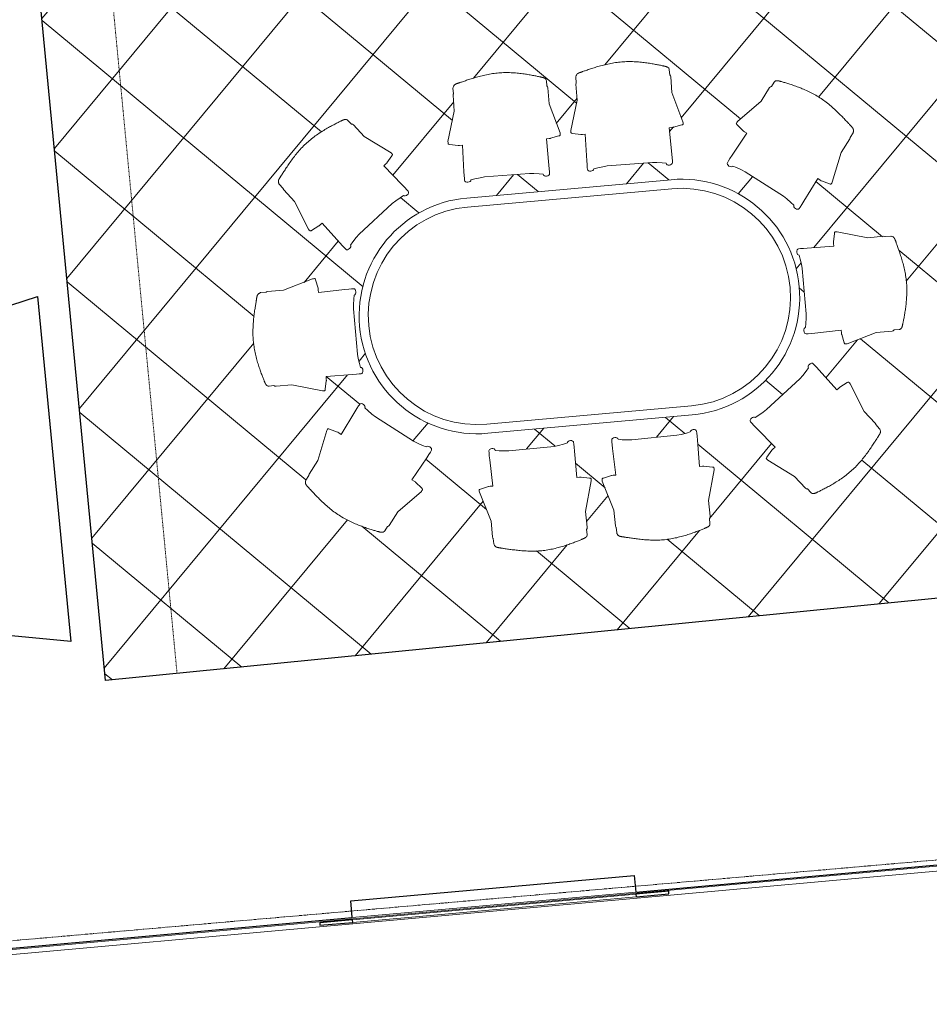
# Model space of a CAD drawing. Header units: millimetres. Extents: x 853417 to 929373, y -433185 to -369260.
# Tile 100 of 228: x 909918 to 914342, y -413394 to -408606. Entities that reach past the tile are written whole.
import ezdxf

# ---------------------------------------------------------------- set-up
doc = ezdxf.new("R2010")
doc.units = ezdxf.units.MM
doc.linetypes.add('Dash', pattern=[6.35, 3.175, -3.175])
doc.linetypes.add('Grid Line', pattern=[22.225, 12.7, -3.175, 3.175, -3.175])
for name, color, linetype, lineweight in [('I-FURN', 7, 'Continuous', 9), ('KOKO-FLOR', 7, 'Continuous', 9), ('KOKO-FLOR-HDLN', 7, 'Dash', 9), ('KOKO-FLOR-PATT', 7, 'Continuous', 9), ('KOKO-GRID', 7, 'Continuous', 9), ('KOKO-WALL', 7, 'Continuous', 9), ('KOKO_WALL', 7, 'Continuous', 9)]:
    doc.layers.add(name, color=color, linetype=linetype, lineweight=lineweight)

# ---------------------------------------------------------------- blocks, each defined once
blk = doc.blocks.new('Carl_6172 - Carl_6172-1583021-1 korrus_SA_kunstihanke plaan')
at = {"layer": 'I-FURN'}
for p, q in [((499, 574.3), (-499, 574.3)), ((-499, 530), (499, 530)), ((499, -530), (-499, -530)), ((-499, -574.3), (499, -574.3))]:
    blk.add_line(p, q, dxfattribs=at)
for centre, radius, start, end in [((-499, 0), 574.3, 90, 270), ((-499, 0), 530, 90, 270), ((499, 0), 574.3, 270, 90), ((499, 0), 530, 270, 90)]:
    blk.add_arc(centre, radius, start, end, dxfattribs=at)
blk = doc.blocks.new('highframe_417 - Default-3411615-1 korrus_SA_kunstihanke plaan')
at = {"layer": 'I-FURN'}
for p, q in [((-207.6, 238.1), (-207.2, 247.9)), ((-207.2, 247.9), (-206.1, 251.2)), ((-206.1, 251.2), (-202.8, 254.6)), ((-202.8, 254.6), (-197.5, 256.9)), ((-197.5, 256.9), (-192, 257.5)), ((-192, 257.5), (-186.4, 256.9)), ((-186.4, 256.9), (-181.3, 254.7)), ((-181.3, 254.7), (-177.9, 251.3)), ((-177.9, 251.3), (-176.7, 247.7)), ((-176.7, 247.7), (-157.1, 243.9)), ((-157.1, 243.9), (-131.6, 240.2)), ((-131.6, 240.2), (-110.2, 238)), ((110.2, 238), (131.6, 240.2)), ((131.6, 240.2), (157.1, 243.9)), ((157.1, 243.9), (176.7, 247.7)), ((176.7, 247.7), (177.9, 251.3)), ((177.9, 251.3), (181.3, 254.7)), ((181.3, 254.7), (186.4, 256.9)), ((186.4, 256.9), (192, 257.5)), ((192, 257.5), (197.5, 256.9)), ((197.5, 256.9), (202.8, 254.6)), ((202.8, 254.6), (206.1, 251.2)), ((206.1, 251.2), (207.2, 247.9)), ((207.2, 247.9), (207.6, 238.1)), ((-207.7, 223.9), (-207.6, 238.1)), ((-207.4, 205.1), (-207.7, 223.9)), ((-204.8, 76.1), (-207.4, 205.1)), ((-110.2, 238), (110.2, 238)), ((207.4, 205.1), (204.8, 76.1)), ((207.7, 223.9), (207.4, 205.1)), ((207.6, 238.1), (207.7, 223.9)), ((-273.5, 63.5), (-273.3, 64.6)), ((-273.5, 62.4), (-273.5, 63.5)), ((-273.5, 58.1), (-273.5, 62.4)), ((-273.5, 53.4), (-273.5, 58.1)), ((-231.2, -92.7), (-273.5, 53.4)), ((-273.3, 64.6), (-271.6, 65.6)), ((-271.6, 65.6), (-269.5, 66.5)), ((-269.5, 66.5), (-266.7, 67.1)), ((-266.7, 67.1), (-225.8, 75.7)), ((-225.8, 75.7), (-224.5, 76.1)), ((-224.5, 76.1), (-218.3, 76.1)), ((-218.3, 76.1), (-204.8, 76.1)), ((204.8, 76.1), (218.3, 76.1)), ((218.3, 76.1), (224.3, 76.1)), ((224.3, 76.1), (225.8, 75.7)), ((225.8, 75.7), (266.7, 67.1)), ((273.5, 53.4), (231.2, -92.7)), ((266.7, 67.1), (269.5, 66.5)), ((269.5, 66.5), (271.6, 65.6)), ((271.6, 65.6), (273.3, 64.6)), ((273.3, 64.6), (273.5, 63.5)), ((273.5, 63.5), (273.5, 62.4)), ((273.5, 62.4), (273.5, 58.1)), ((273.5, 58.1), (273.5, 53.4)), ((-231.3, -170), (-231.2, -92.7)), ((231.2, -92.7), (231.3, -170)), ((-230.3, -175.5), (-231.3, -170)), ((-229.1, -177.1), (-230.3, -175.5)), ((-229.1, -204.3), (-229.1, -177.1)), ((226.9, -180), (226.8, -204.3)), ((230.3, -175.5), (226.9, -180)), ((231.3, -170), (230.3, -175.5))]:
    blk.add_line(p, q, dxfattribs=at)
blk.add_open_spline([(226.8, -204.3), (226.8, -207.2), (226.1, -210.5), (224, -213.7), (222.8, -215.1), (221.6, -216.1), (220.5, -217), (219.6, -217.6), (218.7, -218.2), (217.4, -219), (215.6, -219.9), (213.6, -220.7), (211.9, -221.4), (210.6, -221.9), (209.2, -222.4), (207.3, -223.1), (204.8, -223.9), (201.5, -224.9), (196.8, -226.3), (190.4, -228.2), (179, -231.5), (162.5, -236.1), (139.9, -242), (114.8, -247.8), (87.8, -253), (59.1, -257.3), (29.4, -260.1), (-0.9, -261.2), (-31.4, -259.9), (-61.6, -256.8), (-90.8, -252.3), (-118.3, -247), (-143.8, -241.2), (-162.7, -236.5), (-176.1, -233.1), (-185.3, -230.6), (-192, -228.9), (-197, -227.7), (-200.4, -226.8), (-203.6, -226), (-206.5, -225.2), (-208.8, -224.6), (-210.5, -224.1), (-211.7, -223.7), (-212.9, -223.2), (-214.4, -222.7), (-216.1, -222), (-217.7, -221.2), (-218.9, -220.5), (-219.7, -219.9), (-220.5, -219.3), (-221.6, -218.4), (-223.2, -216.9), (-225.3, -214.1), (-227.4, -209.7), (-228.6, -206.2), (-229.1, -204.3)], degree=3, knots=[-1, -1, -1, -1, -0.958333, -0.947917, -0.9375, -0.927083, -0.921875, -0.916667, -0.911458, -0.90625, -0.895833, -0.885417, -0.880208, -0.875, -0.869792, -0.864583, -0.854167, -0.84375, -0.833333, -0.8125, -0.791667, -0.75, -0.708333, -0.666667, -0.625, -0.583333, -0.541667, -0.5, -0.458333, -0.416667, -0.375, -0.333333, -0.291667, -0.25, -0.229167, -0.208333, -0.1875, -0.177083, -0.166667, -0.15625, -0.145833, -0.135417, -0.130208, -0.125, -0.119792, -0.114583, -0.104167, -0.09375, -0.088542, -0.083333, -0.078125, -0.072917, -0.0625, -0.041667, -0.020833, 0, 0, 0, 0], dxfattribs=at)
blk = doc.blocks.new('highframe_417 - Default-1433541-1 korrus_SA_kunstihanke plaan')
at = {"layer": 'I-FURN'}
for p, q in [((-229.1, 204.3), (-229.1, 177.1)), ((226.9, 180), (226.8, 204.3)), ((-230.3, 175.5), (-231.3, 170)), ((-231.3, 170), (-231.2, 92.7)), ((-229.1, 177.1), (-230.3, 175.5)), ((230.3, 175.5), (226.9, 180)), ((231.3, 170), (230.3, 175.5)), ((231.2, 92.7), (231.3, 170)), ((-231.2, 92.7), (-273.5, -53.4)), ((273.5, -53.4), (231.2, 92.7)), ((-273.5, -53.4), (-273.5, -58.1)), ((-273.5, -58.1), (-273.5, -62.4)), ((-273.5, -62.4), (-273.5, -63.5)), ((-273.5, -63.5), (-273.3, -64.6)), ((-273.3, -64.6), (-271.6, -65.6)), ((-271.6, -65.6), (-269.5, -66.5)), ((-269.5, -66.5), (-266.7, -67.1)), ((-266.7, -67.1), (-225.8, -75.7)), ((-225.8, -75.7), (-224.5, -76.1)), ((-224.5, -76.1), (-218.3, -76.1)), ((-218.3, -76.1), (-204.8, -76.1)), ((-204.8, -76.1), (-207.4, -205.1)), ((207.4, -205.1), (204.8, -76.1)), ((204.8, -76.1), (218.3, -76.1)), ((218.3, -76.1), (224.3, -76.1)), ((224.3, -76.1), (225.8, -75.7)), ((225.8, -75.7), (266.7, -67.1)), ((266.7, -67.1), (269.5, -66.5)), ((269.5, -66.5), (271.6, -65.6)), ((271.6, -65.6), (273.3, -64.6)), ((273.3, -64.6), (273.5, -63.5)), ((273.5, -58.1), (273.5, -53.4)), ((273.5, -62.4), (273.5, -58.1)), ((273.5, -63.5), (273.5, -62.4)), ((-207.4, -205.1), (-207.7, -223.9)), ((-207.7, -223.9), (-207.6, -238.1)), ((-207.6, -238.1), (-207.2, -247.9)), ((-131.6, -240.2), (-110.2, -238)), ((-110.2, -238), (110.2, -238)), ((110.2, -238), (131.6, -240.2)), ((207.2, -247.9), (207.6, -238.1)), ((207.7, -223.9), (207.4, -205.1)), ((207.6, -238.1), (207.7, -223.9)), ((-207.2, -247.9), (-206.1, -251.2)), ((-206.1, -251.2), (-202.8, -254.6)), ((-202.8, -254.6), (-197.5, -256.9)), ((-197.5, -256.9), (-192, -257.5)), ((-192, -257.5), (-186.4, -256.9)), ((-186.4, -256.9), (-181.3, -254.7)), ((-181.3, -254.7), (-177.9, -251.3)), ((-177.9, -251.3), (-176.7, -247.7)), ((-176.7, -247.7), (-157.1, -243.9)), ((-157.1, -243.9), (-131.6, -240.2)), ((131.6, -240.2), (157.1, -243.9)), ((157.1, -243.9), (176.7, -247.7)), ((176.7, -247.7), (177.9, -251.3)), ((177.9, -251.3), (181.3, -254.7)), ((181.3, -254.7), (186.4, -256.9)), ((186.4, -256.9), (192, -257.5)), ((192, -257.5), (197.5, -256.9)), ((197.5, -256.9), (202.8, -254.6)), ((202.8, -254.6), (206.1, -251.2)), ((206.1, -251.2), (207.2, -247.9))]:
    blk.add_line(p, q, dxfattribs=at)
blk.add_open_spline([(226.8, 204.3), (226.8, 207.2), (226.1, 210.5), (224, 213.7), (222.8, 215.1), (221.6, 216.1), (220.5, 217), (219.6, 217.6), (218.7, 218.2), (217.4, 219), (215.6, 219.9), (213.6, 220.7), (211.9, 221.4), (210.6, 221.9), (209.2, 222.4), (207.3, 223.1), (204.8, 223.9), (201.5, 224.9), (196.8, 226.3), (190.4, 228.2), (179, 231.5), (162.5, 236.1), (139.9, 242), (114.8, 247.8), (87.8, 253), (59.1, 257.3), (29.4, 260.1), (-0.9, 261.2), (-31.4, 259.9), (-61.6, 256.8), (-90.8, 252.3), (-118.3, 247), (-143.8, 241.2), (-162.7, 236.5), (-176.1, 233.1), (-185.3, 230.6), (-192, 228.9), (-197, 227.7), (-200.4, 226.8), (-203.6, 226), (-206.5, 225.2), (-208.8, 224.6), (-210.5, 224.1), (-211.7, 223.7), (-212.9, 223.2), (-214.4, 222.7), (-216.1, 222), (-217.7, 221.2), (-218.9, 220.5), (-219.7, 219.9), (-220.5, 219.3), (-221.6, 218.4), (-223.2, 216.9), (-225.3, 214.1), (-227.4, 209.7), (-228.6, 206.2), (-229.1, 204.3)], degree=3, knots=[0, 0, 0, 0, 0.041667, 0.052083, 0.0625, 0.072917, 0.078125, 0.083333, 0.088542, 0.09375, 0.104167, 0.114583, 0.119792, 0.125, 0.130208, 0.135417, 0.145833, 0.15625, 0.166667, 0.1875, 0.208333, 0.25, 0.291667, 0.333333, 0.375, 0.416667, 0.458333, 0.5, 0.541667, 0.583333, 0.625, 0.666667, 0.708333, 0.75, 0.770833, 0.791667, 0.8125, 0.822917, 0.833333, 0.84375, 0.854167, 0.864583, 0.869792, 0.875, 0.880208, 0.885417, 0.895833, 0.90625, 0.911458, 0.916667, 0.921875, 0.927083, 0.9375, 0.958333, 0.979167, 1, 1, 1, 1], dxfattribs=at)
blk = doc.blocks.new('highframe_417 - Default-V9-1 korrus_SA_kunstihanke plaan')
at = {"layer": 'I-FURN'}
for p, q in [((-207.6, 238.1), (-207.2, 247.9)), ((-207.2, 247.9), (-206.1, 251.2)), ((-206.1, 251.2), (-202.8, 254.6)), ((-202.8, 254.6), (-197.5, 256.9)), ((-197.5, 256.9), (-192, 257.5)), ((-192, 257.5), (-186.4, 256.9)), ((-186.4, 256.9), (-181.3, 254.7)), ((-181.3, 254.7), (-177.9, 251.3)), ((-177.9, 251.3), (-176.7, 247.7)), ((-176.7, 247.7), (-157.1, 243.9)), ((-157.1, 243.9), (-131.6, 240.2)), ((-131.6, 240.2), (-110.2, 238)), ((110.2, 238), (131.6, 240.2)), ((131.6, 240.2), (157.1, 243.9)), ((157.1, 243.9), (176.7, 247.7)), ((176.7, 247.7), (177.9, 251.3)), ((177.9, 251.3), (181.3, 254.7)), ((181.3, 254.7), (186.4, 256.9)), ((186.4, 256.9), (192, 257.5)), ((192, 257.5), (197.5, 256.9)), ((197.5, 256.9), (202.8, 254.6)), ((202.8, 254.6), (206.1, 251.2)), ((206.1, 251.2), (207.2, 247.9)), ((207.2, 247.9), (207.6, 238.1)), ((-207.7, 223.9), (-207.6, 238.1)), ((-207.4, 205.1), (-207.7, 223.9)), ((-204.8, 76.1), (-207.4, 205.1)), ((-110.2, 238), (110.2, 238)), ((207.4, 205.1), (204.8, 76.1)), ((207.7, 223.9), (207.4, 205.1)), ((207.6, 238.1), (207.7, 223.9)), ((-273.5, 63.5), (-273.3, 64.6)), ((-273.5, 62.4), (-273.5, 63.5)), ((-273.5, 58.1), (-273.5, 62.4)), ((-273.5, 53.4), (-273.5, 58.1)), ((-231.2, -92.7), (-273.5, 53.4)), ((-273.3, 64.6), (-271.6, 65.6)), ((-271.6, 65.6), (-269.5, 66.5)), ((-269.5, 66.5), (-266.7, 67.1)), ((-266.7, 67.1), (-225.8, 75.7)), ((-225.8, 75.7), (-224.5, 76.1)), ((-224.5, 76.1), (-218.3, 76.1)), ((-218.3, 76.1), (-204.8, 76.1)), ((204.8, 76.1), (218.3, 76.1)), ((218.3, 76.1), (224.3, 76.1)), ((224.3, 76.1), (225.8, 75.7)), ((225.8, 75.7), (266.7, 67.1)), ((273.5, 53.4), (231.2, -92.7)), ((266.7, 67.1), (269.5, 66.5)), ((269.5, 66.5), (271.6, 65.6)), ((271.6, 65.6), (273.3, 64.6)), ((273.3, 64.6), (273.5, 63.5)), ((273.5, 63.5), (273.5, 62.4)), ((273.5, 62.4), (273.5, 58.1)), ((273.5, 58.1), (273.5, 53.4)), ((-231.3, -170), (-231.2, -92.7)), ((231.2, -92.7), (231.3, -170)), ((-230.3, -175.5), (-231.3, -170)), ((-229.1, -177.1), (-230.3, -175.5)), ((-229.1, -204.3), (-229.1, -177.1)), ((226.9, -180), (226.8, -204.3)), ((230.3, -175.5), (226.9, -180)), ((231.3, -170), (230.3, -175.5))]:
    blk.add_line(p, q, dxfattribs=at)
blk.add_open_spline([(226.8, -204.3), (226.8, -207.2), (226.1, -210.5), (224, -213.7), (222.8, -215.1), (221.6, -216.1), (220.5, -217), (219.6, -217.6), (218.7, -218.2), (217.4, -219), (215.6, -219.9), (213.6, -220.7), (211.9, -221.4), (210.6, -221.9), (209.2, -222.4), (207.3, -223.1), (204.8, -223.9), (201.5, -224.9), (196.8, -226.3), (190.4, -228.2), (179, -231.5), (162.5, -236.1), (139.9, -242), (114.8, -247.8), (87.8, -253), (59.1, -257.3), (29.4, -260.1), (-0.9, -261.2), (-31.4, -259.9), (-61.6, -256.8), (-90.8, -252.3), (-118.3, -247), (-143.8, -241.2), (-162.7, -236.5), (-176.1, -233.1), (-185.3, -230.6), (-192, -228.9), (-197, -227.7), (-200.4, -226.8), (-203.6, -226), (-206.5, -225.2), (-208.8, -224.6), (-210.5, -224.1), (-211.7, -223.7), (-212.9, -223.2), (-214.4, -222.7), (-216.1, -222), (-217.7, -221.2), (-218.9, -220.5), (-219.7, -219.9), (-220.5, -219.3), (-221.6, -218.4), (-223.2, -216.9), (-225.3, -214.1), (-227.4, -209.7), (-228.6, -206.2), (-229.1, -204.3)], degree=3, knots=[-1, -1, -1, -1, -0.958333, -0.947917, -0.9375, -0.927083, -0.921875, -0.916667, -0.911458, -0.90625, -0.895833, -0.885417, -0.880208, -0.875, -0.869792, -0.864583, -0.854167, -0.84375, -0.833333, -0.8125, -0.791667, -0.75, -0.708333, -0.666667, -0.625, -0.583333, -0.541667, -0.5, -0.458333, -0.416667, -0.375, -0.333333, -0.291667, -0.25, -0.229167, -0.208333, -0.1875, -0.177083, -0.166667, -0.15625, -0.145833, -0.135417, -0.130208, -0.125, -0.119792, -0.114583, -0.104167, -0.09375, -0.088542, -0.083333, -0.078125, -0.072917, -0.0625, -0.041667, -0.020833, 0, 0, 0, 0], dxfattribs=at)
blk = doc.blocks.new('Ol_olev välissein 10 - aknanišš-2046248-1 korrus_SA_kunstihanke plaan')
at = {"layer": 'KOKO-WALL', "lineweight": 25}
for p, q in [((441583.4, 899535), (441570.9, 899534.2)), ((441570.9, 899534.2), (441580.3, 899374.5)), ((441592.7, 899375.2), (441583.4, 899535)), ((441580.3, 899374.5), (441592.7, 899375.2)), ((441673.3, 897993.3), (441660.9, 897992.6)), ((441660.9, 897992.6), (441670.2, 897832.8)), ((441682.7, 897833.6), (441673.3, 897993.3)), ((441670.2, 897832.8), (441682.7, 897833.6))]:
    blk.add_line(p, q, dxfattribs=at)
at = {"layer": 'KOKO_WALL'}
for p, q in [((441580.3, 899374.5), (441660.9, 897992.6)), ((441673.3, 897993.3), (441592.7, 899375.2))]:
    blk.add_line(p, q, dxfattribs=at)
blk = doc.blocks.new('Ol_olev välissein 21 - fassaadi ehiselemendid-2096201-1 korrus_SA_kunstihanke plaan')
at = {"layer": 'KOKO_WALL'}
for p, q in [((440922.4, 910563), (441795.1, 895600.3)), ((441821.5, 895576.8), (440945.9, 910589.3))]:
    blk.add_line(p, q, dxfattribs=at)
blk = doc.blocks.new('Ol_olev välissein 5 - VS-02-2537239-1 korrus_SA_kunstihanke plaan')
at = {"layer": 'KOKO-WALL', "lineweight": 25}
for p, q in [((440080.6, 902479.6), (440460.5, 896828.5)), ((441569.8, 899373.9), (441471.8, 901053.8)), ((441488.5, 899369.2), (441569.8, 899373.9)), ((441569.1, 897987.3), (441488.5, 899369.2)), ((441650.4, 897992), (441569.1, 897987.3)), ((441789.9, 895599.4), (441650.4, 897992)), ((440460.5, 896828.5), (434708.9, 896460.1)), ((438583.7, 896558), (440265.3, 896665.7)), ((440265.3, 896665.7), (440131.2, 895629.2)), ((438868.8, 895548.4), (438583.7, 896558))]:
    blk.add_line(p, q, dxfattribs=at)
at = {"layer": 'KOKO_WALL'}
blk.add_line((441569.8, 899373.9), (441650.4, 897992), dxfattribs=at)
blk = doc.blocks.new('eeldatavad põrandakanalid - eeldatavad põrandakanalid-5062723-1 korrus_SA_kunstihanke plaan')
at = {"layer": 'KOKO-FLOR-HDLN'}
blk.add_line((440437, 897177.7), (437159.3, 896967.8), dxfattribs=at)

msp = doc.modelspace()

# ---------------------------------------------------------------- hatches: boundary and pattern name
at = {"layer": 'KOKO-FLOR-PATT', "true_color": 0x800000}
h = msp.add_hatch(dxfattribs=at)
h.set_pattern_fill('FP_70', color=16, style=0, pattern_type=2)
h.set_pattern_definition([(230.321, (913021.4, -409925.1), (346.335, -287.32), []), (320.321, (913021.4, -409925.1), (287.32, 346.335), [])])
h.paths.add_polyline_path([(910335.6, -411820.4), (915667.1, -411289.8), (915388.6, -411313), (915377.9, -411211.7), (915372.4, -411207), (915368.8, -411199.4), (915366.3, -411175.6), (915371.3, -411163.8), (915374.5, -411158.5), (915375.4, -411154.4), (915330.9, -410622), (915324.1, -410612.9), (915315.1, -410588), (915317.2, -410581.4), (915319.5, -410579.6), (915319.5, -410573.2), (915326, -410563), (915279.1, -410019.6), (915272.7, -410014.1), (915269.2, -410006.5), (915266.7, -409982.8), (915271.6, -409970.9), (915275.6, -409964.6), (915275.7, -409961.6), (915244.5, -409597.2), (915238.5, -409588.9), (915229.5, -409564.1), (915231.7, -409557.5), (915234, -409555.7), (915234, -409549.3), (915240.4, -409539), (915179.3, -408823.9), (915172.8, -408818.3), (915169.3, -408810.7), (915166.8, -408787), (915171.7, -408775.1), (915174.9, -408769.8), (915175.8, -408765.8), (915159.2, -408580.5), (915153.6, -408572.5), (915144.6, -408547.6), (915146.8, -408541), (915149.1, -408539.2), (915149.1, -408532.8), (915155.5, -408522.6), (915118.1, -408074.8), (915716, -408024.9), (915715.5, -408018.5), (910021.7, -408548.8), (910308.6, -411539.2)], flags=0)
h.paths.add_polyline_path([(912396.5, -411190.5), (912339.2, -411186.6), (912243.6, -411172.9), (912235.3, -411170), (912229.2, -411164.6), (912224.4, -411155.4), (912211, -411044.6), (912154.1, -410898.1), (912159.4, -410889.2), (912211, -410874.9), (912220.2, -410874), (912201, -410702.2), (912207.5, -410694.3), (912214.5, -410692.2), (912225.5, -410693.9), (912230.8, -410700.4), (912276.3, -410703.3), (912297.8, -410703.3), (912538.2, -410676.7), (912582.3, -410664.7), (912586.1, -410657.2), (912596.6, -410653.3), (912607.5, -410655.1), (912613.1, -410664.7), (912618.2, -410716.9), (912627.6, -410832.5), (912651.7, -410831.2), (912690.2, -410835.2), (912697.8, -410843.5), (912698.3, -410848.1), (912671, -410997.8), (912677.9, -411077.9), (912675.5, -411085.1), (912676.9, -411117.2), (912671, -411123.9), (912651.4, -411133.8), (912594.9, -411155.6), (912544.3, -411171.7), (912487.1, -411184.5), (912426.7, -411190.4)], flags=0)
h.paths.add_polyline_path([(912994.1, -411136.9), (912936.8, -411133), (912841.3, -411119.3), (912832.9, -411116.4), (912826.8, -411111), (912822, -411101.8), (912808.6, -410991), (912751.7, -410844.5), (912757, -410835.6), (912808.6, -410821.3), (912817.8, -410820.4), (912798.6, -410648.6), (912802.1, -410642.4), (912812.1, -410638.6), (912823.1, -410640.4), (912828.4, -410646.8), (912873.9, -410649.7), (912895.4, -410649.7), (913135.8, -410623.1), (913179.9, -410611.1), (913183.7, -410603.6), (913194.2, -410599.7), (913205.1, -410601.5), (913210.7, -410611.1), (913214.8, -410650.4), (913225.2, -410778.9), (913249.3, -410777.6), (913287.8, -410781.6), (913295.4, -410789.9), (913295.9, -410794.6), (913268.6, -410944.2), (913275.5, -411024.3), (913273.1, -411031.5), (913274.5, -411063.6), (913268.6, -411070.3), (913249, -411080.2), (913192.5, -411102), (913141.9, -411118.1), (913084.7, -411130.9), (913023, -411136.8)], flags=0)
h.paths.add_polyline_path([(911680.5, -411099), (911657.7, -411094.4), (911599.9, -411076.3), (911550.2, -411057.4), (911497.5, -411031.9), (911446.5, -410999), (911400.7, -410960.8), (911346.1, -410906.3), (911309.3, -410863.9), (911307.9, -410855.9), (911309.9, -410845.8), (911368.3, -410750.7), (911413.9, -410600.8), (911424.5, -410596.9), (911471.5, -410616.3), (911481.6, -410622.8), (911572.2, -410476.8), (911579.5, -410473.5), (911590.1, -410476.9), (911597.7, -410485), (911597.8, -410493.4), (911631.7, -410524), (911663.7, -410547.1), (911853.3, -410666), (911895.3, -410684), (911902.9, -410680.6), (911913.5, -410684), (911921, -410692.2), (911921.1, -410700.3), (911895.3, -410740.8), (911826.4, -410843.6), (911843.9, -410855.4), (911873.8, -410884.6), (911873.8, -410897.2), (911872.1, -410899.8), (911757.6, -411000), (911712.4, -411067.6), (911706.9, -411071.3), (911688, -411097.2), (911685.7, -411097.8)], flags=0)
h.paths.add_polyline_path([(913781, -410910.6), (913773.3, -410910.2), (913763.2, -410902), (913750.1, -410888), (913740, -410883.7), (913687.6, -410827), (913553.9, -410745.3), (913552.7, -410734.1), (913582.1, -410694.5), (913592, -410685.3), (913473.3, -410561.1), (913473.3, -410550.1), (913477.9, -410543.7), (913487.7, -410538.4), (913496, -410540.3), (913533.9, -410515.3), (913566.8, -410487.7), (913726.8, -410336.1), (913754.7, -410300), (913754.7, -410288.6), (913759.2, -410282.3), (913769.1, -410277.1), (913776.9, -410279.1), (913811.4, -410316.1), (913892.1, -410406.6), (913907.8, -410392.6), (913943.6, -410371), (913954.7, -410373), (913957.9, -410376.4), (914031.8, -410518.1), (914095, -410589.3), (914101.2, -410596.7), (914104.5, -410605.1), (914104.5, -410613.3), (914095, -410631.5), (914037.6, -410716.9), (914013.5, -410747.9), (913972, -410792.1), (913925.6, -410830.1), (913878.5, -410861.1), (913817.7, -410894.4), (913790.6, -410907.6)], flags=0)
h.paths.add_polyline_path([(912113.1, -410619.1), (912031.8, -410608.9), (911952.8, -410587.3), (911877.6, -410554.6), (911807.9, -410511.5), (911745, -410459), (911690.2, -410398), (911644.7, -410329.9), (911609.3, -410256), (911584.8, -410177.8), (911571.7, -410096.9), (911571.7, -410003.2), (911580.4, -409933.7), (911602.1, -409854.6), (911634.8, -409779.5), (911677.8, -409709.8), (911730.4, -409646.8), (911791.3, -409592.1), (911859.4, -409546.6), (911935.6, -409510.5), (912011.5, -409486.7), (912112.9, -409471.7), (913086.4, -409384.4), (913180.2, -409384.4), (913249.7, -409393.1), (913328.7, -409414.8), (913403.9, -409447.5), (913473.6, -409490.5), (913536.5, -409543.1), (913591.3, -409604), (913636.8, -409672.2), (913672.2, -409746.1), (913696.7, -409824.3), (913709.8, -409905.2), (913709.8, -409998.9), (913701.1, -410068.4), (913679.4, -410147.4), (913646.7, -410222.6), (913603.7, -410292.3), (913551, -410355.3), (913490.2, -410410), (913422.1, -410455.5), (913348.1, -410490.9), (913269.9, -410515.4), (913189.1, -410528.5), (912195, -410617.6)], flags=0)
h.paths.add_polyline_path([(911391.9, -410411.3), (911242.5, -410382.2), (911161.3, -410387.8), (911155.2, -410385.7), (911123.1, -410386.7), (911117.1, -410381.8), (911106.8, -410361), (911085.7, -410304.2), (911070.2, -410253.4), (911058.1, -410196.1), (911052.9, -410135.6), (911055, -410076), (911064.7, -409999.5), (911075.6, -409944.4), (911081, -409938.4), (911090.3, -409933.7), (911201.2, -409921.7), (911348.4, -409866.4), (911357.3, -409872), (911370.7, -409921.7), (911371.7, -409932.9), (911543.5, -409915.6), (911549.7, -409918.9), (911553.6, -409929.4), (911551.7, -409940.4), (911545.2, -409945.5), (911541.8, -409991.1), (911543.1, -410030.9), (911565.3, -410253.3), (911576.7, -410297.5), (911584.1, -410301.4), (911587.9, -410311.9), (911586, -410322.8), (911576.7, -410328.2), (911537, -410331.9), (911408.3, -410340.8), (911409.5, -410363.8), (911404.9, -410403.3), (911396.5, -410410.9)], flags=0)
h.paths.add_polyline_path([(913938, -410183), (913928.4, -410177), (913915, -410127.3), (913914, -410116.1), (913742.2, -410133.4), (913736, -410130), (913732.1, -410119.6), (913734, -410108.6), (913740.5, -410103.4), (913743.9, -410057.9), (913743.9, -410033.3), (913720.4, -409795.7), (913709, -409751.5), (913701.6, -409747.6), (913697.8, -409737.1), (913699.7, -409726.1), (913709.8, -409720.6), (913748.7, -409717.1), (913877.4, -409708.2), (913876.2, -409685.2), (913880.8, -409645.7), (913889.2, -409638.1), (913893.8, -409637.7), (914043.2, -409666.8), (914145.4, -409659.7), (914157.2, -409659.7), (914164.4, -409661.9), (914173.4, -409671.3), (914179.5, -409685.5), (914206.8, -409765.8), (914221.5, -409821.2), (914231.1, -409881.1), (914232.7, -409941.1), (914228.4, -409997.3), (914217.5, -410065.7), (914207.8, -410104.6), (914201.3, -410111), (914195.2, -410113), (914169.5, -410116.1), (914161.4, -410120.6), (914078.6, -410129.6), (913942.7, -410182.5)], flags=0)
h.paths.add_polyline_path([(911512.4, -409724.9), (911504.6, -409723), (911470.1, -409686), (911389.4, -409595.5), (911373.7, -409609.5), (911337.9, -409631.1), (911326.8, -409629.1), (911323.6, -409625.6), (911249.7, -409483.9), (911186.5, -409412.7), (911180.3, -409405.4), (911177, -409396.9), (911177, -409388.8), (911186.5, -409370.6), (911233.2, -409299.8), (911268, -409254.2), (911309.5, -409209.9), (911355.9, -409171.9), (911403, -409141), (911463.7, -409107.7), (911500.5, -409091.5), (911508.2, -409091.9), (911518.3, -409100.1), (911531.3, -409114), (911544.2, -409121.3), (911593.9, -409175.1), (911727.6, -409256.8), (911728.8, -409268), (911699.4, -409307.5), (911689.5, -409316.8), (911808.2, -409441), (911808.2, -409452), (911803.6, -409458.4), (911793.8, -409463.6), (911785.5, -409461.7), (911747.6, -409486.8), (911730.4, -409499.7), (911554.7, -409666), (911526.8, -409702.1), (911526.8, -409713.5), (911522.2, -409719.7), (911515.6, -409723.8)], flags=0)
h.paths.add_polyline_path([(913702, -409528.6), (913691.3, -409525.2), (913683.8, -409517), (913683.7, -409508.7), (913649.8, -409478.1), (913633, -409464.7), (913428.1, -409336.1), (913386.2, -409318.1), (913378.6, -409321.5), (913368, -409318.1), (913360.5, -409309.8), (913360.4, -409301.8), (913386.2, -409261.3), (913455.1, -409158.4), (913437.6, -409146.7), (913407.7, -409117.4), (913407.7, -409104.9), (913409.4, -409102.2), (913523.9, -409002), (913569.1, -408934.5), (913574.6, -408930.8), (913593.5, -408904.8), (913601, -408903.1), (913623.7, -408907.7), (913681.6, -408925.8), (913731.2, -408944.7), (913784, -408970.2), (913835, -409003.1), (913880.8, -409041.2), (913935.4, -409095.8), (913972.2, -409138.1), (913973.6, -409146.1), (913971.6, -409156.3), (913913.2, -409251.4), (913867.5, -409401.2), (913857, -409405.2), (913810, -409385.8), (913799.9, -409379.3), (913709.3, -409525.3), (913704, -409527.6)], flags=0)
h.paths.add_polyline_path([(912098.3, -409396.7), (912087.4, -409394.7), (912082.1, -409385.7), (912078.9, -409345.6), (912069.4, -409217), (912049.4, -409217.9), (912009.1, -409212.7), (912001.6, -409204.2), (912001.3, -409199.5), (912032.2, -409050.6), (912027.7, -408966.3), (912026, -408937.9), (912032.2, -408924.9), (912038.2, -408920.3), (912052.5, -408914.5), (912133.1, -408888.1), (912188.7, -408874), (912248.7, -408865.2), (912308.7, -408864.3), (912364.8, -408869.3), (912433.1, -408881), (912472, -408891.2), (912478.2, -408897.8), (912480.2, -408903.9), (912482.1, -408928), (912487.3, -408937.7), (912493.4, -409015.4), (912546.7, -409162.5), (912541, -409171.4), (912492.5, -409184.1), (912479.9, -409185.1), (912495.2, -409356.9), (912491.7, -409363.3), (912479.9, -409367), (912470.3, -409365), (912465.1, -409358.4), (912419.7, -409354.4), (912391.3, -409354.4), (912157.2, -409374.8), (912112.9, -409385.7), (912108.8, -409393.1), (912103.9, -409395.7)], flags=0)
h.paths.add_polyline_path([(912695.9, -409343.1), (912685, -409341.1), (912679.7, -409332.1), (912676.5, -409292), (912669.2, -409163.2), (912647, -409164.3), (912606.7, -409159.1), (912599.2, -409150.6), (912598.9, -409145.9), (912629.8, -408997), (912624.9, -408907.7), (912623.6, -408884.3), (912629.8, -408871.3), (912635.8, -408866.7), (912650.1, -408860.9), (912730.7, -408834.5), (912786.3, -408820.4), (912846.3, -408811.6), (912906.3, -408810.7), (912962.4, -408815.7), (913030.7, -408827.4), (913069.6, -408837.6), (913075.8, -408844.2), (913077.8, -408850.3), (913079.7, -408874.4), (913084.9, -408884.1), (913091, -408961.8), (913144.3, -409108.9), (913138.6, -409117.8), (913086.4, -409130.8), (913077.5, -409131.5), (913092.8, -409303.3), (913086.4, -409311.2), (913077.5, -409313.4), (913067.9, -409311.4), (913062.8, -409304.8), (913017.3, -409300.8), (912988.9, -409300.8), (912754.8, -409321.2), (912710.5, -409332.1), (912706.4, -409339.5), (912701.5, -409342.1)], flags=0)

# ---------------------------------------------------------------- linework, layer by layer
at = {"layer": 'KOKO-GRID', "linetype": 'Grid Line'}
msp.add_line((906340.8, -413394.2), (928000.1, -411502.6), dxfattribs=at)

# ---------------------------------------------------------------- block references
at = {"layer": 'I-FURN'}
for name, p, rotation in [('highframe_417 - Default-1433541-1 korrus_SA_kunstihanke plaan', (912867.4, -409071.5), 4.437933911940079), ('highframe_417 - Default-1433541-1 korrus_SA_kunstihanke plaan', (912269.8, -409125.1), 4.437933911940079), ('highframe_417 - Default-3411615-1 korrus_SA_kunstihanke plaan', (913668.6, -409204.8), 147.3593829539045), ('highframe_417 - Default-1433541-1 korrus_SA_kunstihanke plaan', (911487.7, -409400.4), 42.88978963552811), ('Carl_6172 - Carl_6172-1583021-1 korrus_SA_kunstihanke plaan', (912640.7, -410001), 185.1245862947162), ('highframe_417 - Default-1433541-1 korrus_SA_kunstihanke plaan', (913971.5, -409905.3), 275.1245862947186), ('highframe_417 - Default-V9-1 korrus_SA_kunstihanke plaan', (911314.2, -410143.6), 275.124586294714), ('highframe_417 - Default-1433541-1 korrus_SA_kunstihanke plaan', (913793.8, -410601.7), 222.8897896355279), ('highframe_417 - Default-3411615-1 korrus_SA_kunstihanke plaan', (911612.9, -410797.3), 327.3593829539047), ('highframe_417 - Default-3411615-1 korrus_SA_kunstihanke plaan', (913029.2, -410875.4), 5.81123867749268), ('highframe_417 - Default-3411615-1 korrus_SA_kunstihanke plaan', (912431.6, -410929), 5.81123867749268)]:
    msp.add_blockref(name, p, dxfattribs=dict(at, rotation=rotation))
at = {"layer": 'KOKO-FLOR', "rotation": 271.815909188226}
msp.add_blockref('eeldatavad põrandakanalid - eeldatavad põrandakanalid-5062723-1 korrus_SA_kunstihanke plaan', (0, 0), dxfattribs=at)
at = {"layer": 'KOKO_WALL', "rotation": 271.815909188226}
for name in ['Ol_olev välissein 21 - fassaadi ehiselemendid-2096201-1 korrus_SA_kunstihanke plaan', 'Ol_olev välissein 5 - VS-02-2537239-1 korrus_SA_kunstihanke plaan', 'Ol_olev välissein 10 - aknanišš-2046248-1 korrus_SA_kunstihanke plaan']:
    msp.add_blockref(name, (0, 0), dxfattribs=at)

doc.saveas('drawing.dxf')
